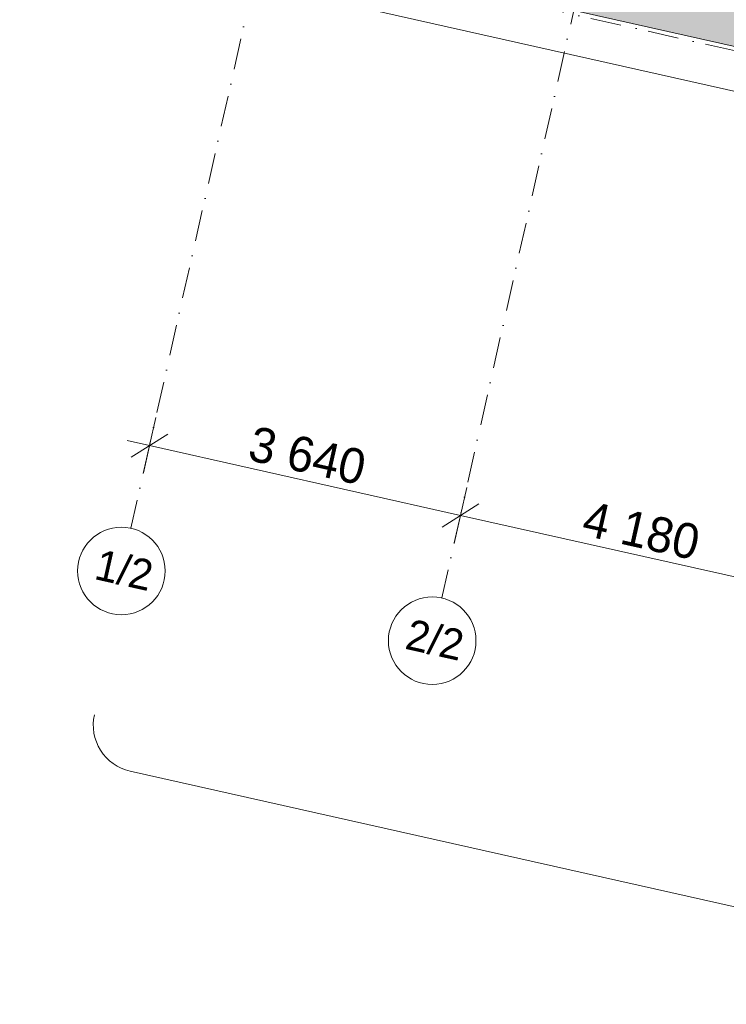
# Model space of a CAD drawing. Header units: millimetres. Extents: x -6990773 to -6682839, y 6117771 to 6220266.
# Tile 2 of 154: x -6961321 to -6953249, y 6124846 to 6136097. Entities that reach past the tile are written whole.
import ezdxf
from ezdxf.enums import TextEntityAlignment as Align

# ---------------------------------------------------------------- set-up
doc = ezdxf.new("R2010")
doc.units = ezdxf.units.MM
doc.header["$MEASUREMENT"] = 0
doc.linetypes.add('Штрихпунктирная', pattern=[670.277762, 352.777767, -176.388884, 0, -141.111112])
for name, color, linetype, lineweight in [('0_Ном._пера__120', 7, 'Continuous', 0), ('АР-Чертеж-Оси_Осевые размеры.АР_Ном._пера__1', 7, 'Continuous', 0), ('АР-Чертеж-Оси_Осевые размеры.АР_Ном._пера__120', 7, 'Continuous', 0), ('Кровля_Ном._пера__1', 7, 'Continuous', 0), ('Кровля_Ном._пера__101', 252, 'Continuous', 0), ('Кровля_Ном._пера__120', 7, 'Continuous', 0)]:
    doc.layers.add(name, color=color, linetype=linetype, lineweight=lineweight)
doc.layers.add('АР-Чертеж-Оси_Осевые размеры.АР', color=7, linetype='Continuous')
doc.layers.add('Кровля', color=7, linetype='Continuous')
doc.styles.add('РЎР“Р•РќР•Р\xa0Р\x98Р\xa0_РЎРўР\x98Р›Р¬_4', font='GOTHIC.TTF')
doc.dimstyles.new('СГЕНЕРИР_СТИЛЬ__2', dxfattribs={"dimtxt": 400, "dimasz": 332.5, "dimexe": 0.18, "dimexo": 0.0625, "dimgap": 0, "dimtad": 1, "dimdec": 0, "dimzin": 0, "dimdsep": 46, "dimtxsty": 'РЎР“Р•РќР•Р\xa0Р\x98Р\xa0_РЎРўР\x98Р›Р¬_4', "dimblk": 'ARROWHEAD_6', "dimblk1": 'ARROWHEAD_6', "dimblk2": 'ARROWHEAD_6', "dimcen": 0.09, "dimse1": 1, "dimse2": 1, "dimclrd": 7, "dimclre": 7, "dimclrt": 7, "dimazin": 0, "dimtfac": 1, "dimtdec": 4, "dimtmove": 0, "dimatfit": 3, "dimfxl": 1, "dimtolj": 1, "dimtzin": 0, "dimarcsym": 0})

# ---------------------------------------------------------------- blocks, each defined once
blk = doc.blocks.new('Стена_91_1', base_point=(-6937251, 6132223))
at = {"layer": 'Кровля_Ном._пера__1', "color": 7, "linetype": 'Continuous', "lineweight": 0, "flags": 128}
for points in [[(-6937251, 6132223), (-6958297, 6136950)], [(-6958407, 6136462), (-6937361, 6131735)], [(-6937361, 6131735), (-6937251, 6132223)]]:
    blk.add_lwpolyline(points, dxfattribs=at)
blk = doc.blocks.new('Стандартный Маркер Сетки[55]_1', base_point=(-6955049, 6152552))
at = {"layer": 'АР-Чертеж-Оси_Осевые размеры.АР_Ном._пера__120', "color": 7, "linetype": 'Штрихпунктирная', "lineweight": 0}
for p, q in [((-6955268, 6151576), (-6959831, 6131262)), ((-6959831, 6131262), (-6960050, 6130286))]:
    blk.add_line(p, q, dxfattribs=at)
at = {"layer": 'АР-Чертеж-Оси_Осевые размеры.АР_Ном._пера__120', "color": 7, "linetype": 'Continuous', "lineweight": 0}
blk.add_circle((-6960159, 6129798), 500, dxfattribs=at)
at = {"layer": 'АР-Чертеж-Оси_Осевые размеры.АР_Ном._пера__120', "color": 7, "linetype": 'Штрихпунктирная', "lineweight": 0}
blk.add_point((-6959831, 6131262), dxfattribs=at)
blk.add_point((-6959831, 6131262), dxfattribs=at)
at = {"layer": 'АР-Чертеж-Оси_Осевые размеры.АР_Ном._пера__120', "color": 7, "lineweight": 0, "style": 'РЎР“Р•РќР•Р\xa0Р\x98Р\xa0_РЎРўР\x98Р›Р¬_4'}
blk.add_attdef('AC_MarkerText_1', text='', height=350, rotation=347.3417, dxfattribs=at).set_placement((-6960089, 6129979), align=Align.TOP_CENTER)
blk = doc.blocks.new('Стандартный Маркер Сетки[60]_1', base_point=(-6951497, 6151754))
at = {"layer": 'АР-Чертеж-Оси_Осевые размеры.АР_Ном._пера__120', "color": 7, "linetype": 'Штрихпунктирная', "lineweight": 0}
for p, q in [((-6951717, 6150779), (-6956279, 6130464)), ((-6956279, 6130464), (-6956498, 6129489))]:
    blk.add_line(p, q, dxfattribs=at)
at = {"layer": 'АР-Чертеж-Оси_Осевые размеры.АР_Ном._пера__120', "color": 7, "linetype": 'Continuous', "lineweight": 0}
blk.add_circle((-6956608, 6129001), 500, dxfattribs=at)
at = {"layer": 'АР-Чертеж-Оси_Осевые размеры.АР_Ном._пера__120', "color": 7, "linetype": 'Штрихпунктирная', "lineweight": 0}
blk.add_point((-6956279, 6130464), dxfattribs=at)
blk.add_point((-6956279, 6130464), dxfattribs=at)
at = {"layer": 'АР-Чертеж-Оси_Осевые размеры.АР_Ном._пера__120', "color": 7, "lineweight": 0, "style": 'РЎР“Р•РќР•Р\xa0Р\x98Р\xa0_РЎРўР\x98Р›Р¬_4'}
blk.add_attdef('AC_MarkerText_1', text='', height=350, rotation=347.3417, dxfattribs=at).set_placement((-6956538, 6129182), align=Align.TOP_CENTER)
blk = doc.blocks.new('Стандартный Маркер Сетки[62]_1', base_point=(-6955049, 6152552))
at = {"layer": 'АР-Чертеж-Оси_Осевые размеры.АР_Ном._пера__120', "color": 7, "linetype": 'Штрихпунктирная', "lineweight": 0}
for p, q in [((-6955268, 6151576), (-6959831, 6131262)), ((-6959831, 6131262), (-6960050, 6130286))]:
    blk.add_line(p, q, dxfattribs=at)
at = {"layer": 'АР-Чертеж-Оси_Осевые размеры.АР_Ном._пера__120', "color": 7, "linetype": 'Continuous', "lineweight": 0}
blk.add_circle((-6960159, 6129798), 500, dxfattribs=at)
at = {"layer": 'АР-Чертеж-Оси_Осевые размеры.АР_Ном._пера__120', "color": 7, "linetype": 'Штрихпунктирная', "lineweight": 0}
blk.add_point((-6959831, 6131262), dxfattribs=at)
blk.add_point((-6959831, 6131262), dxfattribs=at)
at = {"layer": 'АР-Чертеж-Оси_Осевые размеры.АР_Ном._пера__120', "color": 7, "lineweight": 0, "style": 'РЎР“Р•РќР•Р\xa0Р\x98Р\xa0_РЎРўР\x98Р›Р¬_4'}
blk.add_attdef('AC_MarkerText_1', text='', height=350, rotation=347.3417, dxfattribs=at).set_placement((-6960089, 6129979), align=Align.TOP_CENTER)
blk = doc.blocks.new('Стандартный Маркер Сетки[63]_1', base_point=(-6955049, 6152552))
at = {"layer": 'АР-Чертеж-Оси_Осевые размеры.АР_Ном._пера__120', "color": 7, "linetype": 'Штрихпунктирная', "lineweight": 0}
for p, q in [((-6955268, 6151576), (-6959831, 6131262)), ((-6959831, 6131262), (-6960050, 6130286))]:
    blk.add_line(p, q, dxfattribs=at)
at = {"layer": 'АР-Чертеж-Оси_Осевые размеры.АР_Ном._пера__120', "color": 7, "linetype": 'Continuous', "lineweight": 0}
blk.add_circle((-6960159, 6129798), 500, dxfattribs=at)
at = {"layer": 'АР-Чертеж-Оси_Осевые размеры.АР_Ном._пера__120', "color": 7, "linetype": 'Штрихпунктирная', "lineweight": 0}
blk.add_point((-6959831, 6131262), dxfattribs=at)
blk.add_point((-6959831, 6131262), dxfattribs=at)
at = {"layer": 'АР-Чертеж-Оси_Осевые размеры.АР_Ном._пера__120', "color": 7, "lineweight": 0, "style": 'РЎР“Р•РќР•Р\xa0Р\x98Р\xa0_РЎРўР\x98Р›Р¬_4'}
blk.add_attdef('AC_MarkerText_1', text='', height=350, rotation=347.3417, dxfattribs=at).set_placement((-6960089, 6129979), align=Align.TOP_CENTER)
blk = doc.blocks.new('Стандартный Маркер Сетки[64]_1', base_point=(-6955049, 6152552))
at = {"layer": 'АР-Чертеж-Оси_Осевые размеры.АР_Ном._пера__120', "color": 7, "linetype": 'Штрихпунктирная', "lineweight": 0}
for p, q in [((-6955268, 6151576), (-6959831, 6131262)), ((-6959831, 6131262), (-6960050, 6130286))]:
    blk.add_line(p, q, dxfattribs=at)
at = {"layer": 'АР-Чертеж-Оси_Осевые размеры.АР_Ном._пера__120', "color": 7, "linetype": 'Continuous', "lineweight": 0}
blk.add_circle((-6960159, 6129798), 500, dxfattribs=at)
at = {"layer": 'АР-Чертеж-Оси_Осевые размеры.АР_Ном._пера__120', "color": 7, "linetype": 'Штрихпунктирная', "lineweight": 0}
blk.add_point((-6959831, 6131262), dxfattribs=at)
blk.add_point((-6959831, 6131262), dxfattribs=at)
at = {"layer": 'АР-Чертеж-Оси_Осевые размеры.АР_Ном._пера__120', "color": 7, "lineweight": 0, "style": 'РЎР“Р•РќР•Р\xa0Р\x98Р\xa0_РЎРўР\x98Р›Р¬_4'}
blk.add_attdef('AC_MarkerText_1', text='', height=350, rotation=347.3417, dxfattribs=at).set_placement((-6960089, 6129979), align=Align.TOP_CENTER)
blk = doc.blocks.new('Стандартный Маркер Сетки[67]_1', base_point=(-6955049, 6152552))
at = {"layer": 'АР-Чертеж-Оси_Осевые размеры.АР_Ном._пера__120', "color": 7, "linetype": 'Штрихпунктирная', "lineweight": 0}
for p, q in [((-6955268, 6151576), (-6959831, 6131262)), ((-6959831, 6131262), (-6960050, 6130286))]:
    blk.add_line(p, q, dxfattribs=at)
at = {"layer": 'АР-Чертеж-Оси_Осевые размеры.АР_Ном._пера__120', "color": 7, "linetype": 'Continuous', "lineweight": 0}
blk.add_circle((-6960159, 6129798), 500, dxfattribs=at)
at = {"layer": 'АР-Чертеж-Оси_Осевые размеры.АР_Ном._пера__120', "color": 7, "linetype": 'Штрихпунктирная', "lineweight": 0}
blk.add_point((-6959831, 6131262), dxfattribs=at)
blk.add_point((-6959831, 6131262), dxfattribs=at)
at = {"layer": 'АР-Чертеж-Оси_Осевые размеры.АР_Ном._пера__120', "color": 7, "lineweight": 0, "style": 'РЎР“Р•РќР•Р\xa0Р\x98Р\xa0_РЎРўР\x98Р›Р¬_4'}
blk.add_attdef('AC_MarkerText_1', text='', height=350, rotation=347.3417, dxfattribs=at).set_placement((-6960089, 6129979), align=Align.TOP_CENTER)
blk = doc.blocks.new('Стандартный Маркер Сетки[72]_1', base_point=(-6951497, 6151754))
at = {"layer": 'АР-Чертеж-Оси_Осевые размеры.АР_Ном._пера__120', "color": 7, "linetype": 'Штрихпунктирная', "lineweight": 0}
for p, q in [((-6951717, 6150779), (-6956279, 6130464)), ((-6956279, 6130464), (-6956498, 6129489))]:
    blk.add_line(p, q, dxfattribs=at)
at = {"layer": 'АР-Чертеж-Оси_Осевые размеры.АР_Ном._пера__120', "color": 7, "linetype": 'Continuous', "lineweight": 0}
blk.add_circle((-6956608, 6129001), 500, dxfattribs=at)
at = {"layer": 'АР-Чертеж-Оси_Осевые размеры.АР_Ном._пера__120', "color": 7, "linetype": 'Штрихпунктирная', "lineweight": 0}
blk.add_point((-6956279, 6130464), dxfattribs=at)
blk.add_point((-6956279, 6130464), dxfattribs=at)
at = {"layer": 'АР-Чертеж-Оси_Осевые размеры.АР_Ном._пера__120', "color": 7, "lineweight": 0, "style": 'РЎР“Р•РќР•Р\xa0Р\x98Р\xa0_РЎРўР\x98Р›Р¬_4'}
blk.add_attdef('AC_MarkerText_1', text='', height=350, rotation=347.3417, dxfattribs=at).set_placement((-6956538, 6129182), align=Align.TOP_CENTER)
blk = doc.blocks.new('Стандартный Маркер Сетки[74]_1', base_point=(-6955049, 6152552))
at = {"layer": 'АР-Чертеж-Оси_Осевые размеры.АР_Ном._пера__120', "color": 7, "linetype": 'Штрихпунктирная', "lineweight": 0}
for p, q in [((-6955268, 6151576), (-6959831, 6131262)), ((-6959831, 6131262), (-6960050, 6130286))]:
    blk.add_line(p, q, dxfattribs=at)
at = {"layer": 'АР-Чертеж-Оси_Осевые размеры.АР_Ном._пера__120', "color": 7, "linetype": 'Continuous', "lineweight": 0}
blk.add_circle((-6960159, 6129798), 500, dxfattribs=at)
at = {"layer": 'АР-Чертеж-Оси_Осевые размеры.АР_Ном._пера__120', "color": 7, "linetype": 'Штрихпунктирная', "lineweight": 0}
blk.add_point((-6959831, 6131262), dxfattribs=at)
blk.add_point((-6959831, 6131262), dxfattribs=at)
at = {"layer": 'АР-Чертеж-Оси_Осевые размеры.АР_Ном._пера__120', "color": 7, "lineweight": 0, "style": 'РЎР“Р•РќР•Р\xa0Р\x98Р\xa0_РЎРўР\x98Р›Р¬_4'}
blk.add_attdef('AC_MarkerText_1', text='', height=350, rotation=347.3417, dxfattribs=at).set_placement((-6960089, 6129979), align=Align.TOP_CENTER)
blk = doc.blocks.new('Стандартный Маркер Сетки[75]_1', base_point=(-6955049, 6152552))
at = {"layer": 'АР-Чертеж-Оси_Осевые размеры.АР_Ном._пера__120', "color": 7, "linetype": 'Штрихпунктирная', "lineweight": 0}
for p, q in [((-6955268, 6151576), (-6959831, 6131262)), ((-6959831, 6131262), (-6960050, 6130286))]:
    blk.add_line(p, q, dxfattribs=at)
at = {"layer": 'АР-Чертеж-Оси_Осевые размеры.АР_Ном._пера__120', "color": 7, "linetype": 'Continuous', "lineweight": 0}
blk.add_circle((-6960159, 6129798), 500, dxfattribs=at)
at = {"layer": 'АР-Чертеж-Оси_Осевые размеры.АР_Ном._пера__120', "color": 7, "linetype": 'Штрихпунктирная', "lineweight": 0}
blk.add_point((-6959831, 6131262), dxfattribs=at)
blk.add_point((-6959831, 6131262), dxfattribs=at)
at = {"layer": 'АР-Чертеж-Оси_Осевые размеры.АР_Ном._пера__120', "color": 7, "lineweight": 0, "style": 'РЎР“Р•РќР•Р\xa0Р\x98Р\xa0_РЎРўР\x98Р›Р¬_4'}
blk.add_attdef('AC_MarkerText_1', text='', height=350, rotation=347.3417, dxfattribs=at).set_placement((-6960089, 6129979), align=Align.TOP_CENTER)
blk = doc.blocks.new('Стандартный Маркер Сетки[76]_1', base_point=(-6955049, 6152552))
at = {"layer": 'АР-Чертеж-Оси_Осевые размеры.АР_Ном._пера__120', "color": 7, "linetype": 'Штрихпунктирная', "lineweight": 0}
for p, q in [((-6955268, 6151576), (-6959831, 6131262)), ((-6959831, 6131262), (-6960050, 6130286))]:
    blk.add_line(p, q, dxfattribs=at)
at = {"layer": 'АР-Чертеж-Оси_Осевые размеры.АР_Ном._пера__120', "color": 7, "linetype": 'Continuous', "lineweight": 0}
blk.add_circle((-6960159, 6129798), 500, dxfattribs=at)
at = {"layer": 'АР-Чертеж-Оси_Осевые размеры.АР_Ном._пера__120', "color": 7, "linetype": 'Штрихпунктирная', "lineweight": 0}
blk.add_point((-6959831, 6131262), dxfattribs=at)
blk.add_point((-6959831, 6131262), dxfattribs=at)
at = {"layer": 'АР-Чертеж-Оси_Осевые размеры.АР_Ном._пера__120', "color": 7, "lineweight": 0, "style": 'РЎР“Р•РќР•Р\xa0Р\x98Р\xa0_РЎРўР\x98Р›Р¬_4'}
blk.add_attdef('AC_MarkerText_1', text='', height=350, rotation=347.3417, dxfattribs=at).set_placement((-6960089, 6129979), align=Align.TOP_CENTER)
blk = doc.blocks.new('*D440', base_point=(-6338927, 6562678))
at = {"layer": 'АР-Чертеж-Оси_Осевые размеры.АР_Ном._пера__1', "color": 7, "linetype": 'Continuous', "lineweight": 0, "transparency": 16777216}
for p, q in [((-6956286, 6130433), (-6959838, 6131230)), ((-6956214, 6130753), (-6956358, 6130113)), ((-6956495, 6130300), (-6956077, 6130565)), ((-6952208, 6129517), (-6956286, 6130433)), ((-6952136, 6129837), (-6952280, 6129197)), ((-6952417, 6129384), (-6951999, 6129649)), ((-6948939, 6128783), (-6952208, 6129517))]:
    blk.add_line(p, q, dxfattribs=at)
at = {"layer": 'АР-Чертеж-Оси_Осевые размеры.АР_Ном._пера__1', "color": 7, "lineweight": 0, "transparency": 16777216, "insert": (-6954917, 6130207), "char_height": 400, "attachment_point": 7, "rotation": 347.3417, "style": 'РЎР“Р•РќР•Р\xa0Р\x98Р\xa0_РЎРўР\x98Р›Р¬_4'}
blk.add_mtext('\\A1;{\\pql;\\fCentury Gothic|b0|i0|c204|p0;\\W1.000000;4\xa0180}', dxfattribs=at)
blk = doc.blocks.new('ARROWHEAD_6')
at = {"color": 0, "linetype": 'Continuous', "lineweight": 0}
for p, q in [((-0.5, -0.5), (0.5, 0.5)), ((0, 0), (-1, 0))]:
    blk.add_line(p, q, dxfattribs=at)
blk = doc.blocks.new('*D441', base_point=(-6338927, 6562678))
at = {"layer": 'АР-Чертеж-Оси_Осевые размеры.АР_Ном._пера__1', "color": 7, "linetype": 'Continuous', "lineweight": 0, "transparency": 16777216}
for p, q in [((-6959766, 6131550), (-6959910, 6130910)), ((-6959629, 6131363), (-6960047, 6131098)), ((-6959838, 6131230), (-6960094, 6131288)), ((-6956286, 6130433), (-6959838, 6131230)), ((-6956495, 6130300), (-6956077, 6130565))]:
    blk.add_line(p, q, dxfattribs=at)
at = {"layer": 'АР-Чертеж-Оси_Осевые размеры.АР_Ном._пера__1', "color": 7, "lineweight": 0, "transparency": 16777216, "insert": (-6958732, 6131064), "char_height": 400, "attachment_point": 7, "rotation": 347.3417, "style": 'РЎР“Р•РќР•Р\xa0Р\x98Р\xa0_РЎРўР\x98Р›Р¬_4'}
blk.add_mtext('\\A1;{\\pql;\\fCentury Gothic|b0|i0|c204|p0;\\W1.000000;3\xa0640}', dxfattribs=at)
blk = doc.blocks.new('Стандартный Маркер Сетки[87]_1', base_point=(-6989785, 6143970))
at = {"layer": 'АР-Чертеж-Оси_Осевые размеры.АР_Ном._пера__120', "color": 7, "linetype": 'Штрихпунктирная', "lineweight": 0}
blk.add_line((-6988809, 6143751), (-6909868, 6126021), dxfattribs=at)
at = {"layer": 'АР-Чертеж-Оси_Осевые размеры.АР_Ном._пера__120', "color": 7, "lineweight": 0, "style": 'РЎР“Р•РќР•Р\xa0Р\x98Р\xa0_РЎРўР\x98Р›Р¬_4'}
for tag, p in [('AC_MarkerText_1_0', (-6990203, 6144261)), ('AC_MarkerText_1_1', (-6908334, 6125874))]:
    blk.add_attdef(tag, text='', height=350, rotation=347.3417, dxfattribs=at).set_placement(p, align=Align.TOP_CENTER)
blk = doc.blocks.new('Стандартный Маркер Сетки[92]_1', base_point=(-6989785, 6143970))
at = {"layer": 'АР-Чертеж-Оси_Осевые размеры.АР_Ном._пера__120', "color": 7, "linetype": 'Штрихпунктирная', "lineweight": 0}
blk.add_line((-6988809, 6143751), (-6909868, 6126021), dxfattribs=at)
at = {"layer": 'АР-Чертеж-Оси_Осевые размеры.АР_Ном._пера__120', "color": 7, "lineweight": 0, "style": 'РЎР“Р•РќР•Р\xa0Р\x98Р\xa0_РЎРўР\x98Р›Р¬_4'}
for tag, p in [('AC_MarkerText_1_0', (-6990203, 6144261)), ('AC_MarkerText_1_1', (-6908334, 6125874))]:
    blk.add_attdef(tag, text='', height=350, rotation=347.3417, dxfattribs=at).set_placement(p, align=Align.TOP_CENTER)
blk = doc.blocks.new('Стандартный Маркер Сетки[96]_1', base_point=(-6989785, 6143970))
at = {"layer": 'АР-Чертеж-Оси_Осевые размеры.АР_Ном._пера__120', "color": 7, "linetype": 'Штрихпунктирная', "lineweight": 0}
blk.add_line((-6988809, 6143751), (-6909868, 6126021), dxfattribs=at)
at = {"layer": 'АР-Чертеж-Оси_Осевые размеры.АР_Ном._пера__120', "color": 7, "lineweight": 0, "style": 'РЎР“Р•РќР•Р\xa0Р\x98Р\xa0_РЎРўР\x98Р›Р¬_4'}
for tag, p in [('AC_MarkerText_1_0', (-6990203, 6144261)), ('AC_MarkerText_1_1', (-6908334, 6125874))]:
    blk.add_attdef(tag, text='', height=350, rotation=347.3417, dxfattribs=at).set_placement(p, align=Align.TOP_CENTER)
blk = doc.blocks.new('Стандартный Маркер Сетки[102]_1', base_point=(-6989785, 6143970))
at = {"layer": 'АР-Чертеж-Оси_Осевые размеры.АР_Ном._пера__120', "color": 7, "linetype": 'Штрихпунктирная', "lineweight": 0}
blk.add_line((-6988809, 6143751), (-6909868, 6126021), dxfattribs=at)
at = {"layer": 'АР-Чертеж-Оси_Осевые размеры.АР_Ном._пера__120', "color": 7, "lineweight": 0, "style": 'РЎР“Р•РќР•Р\xa0Р\x98Р\xa0_РЎРўР\x98Р›Р¬_4'}
for tag, p in [('AC_MarkerText_1_0', (-6990203, 6144261)), ('AC_MarkerText_1_1', (-6908334, 6125874))]:
    blk.add_attdef(tag, text='', height=350, rotation=347.3417, dxfattribs=at).set_placement(p, align=Align.TOP_CENTER)

msp = doc.modelspace()

# ---------------------------------------------------------------- hatches: boundary and pattern name
at = {"layer": 'Кровля_Ном._пера__101', "linetype": 'Continuous', "lineweight": 0}
h = msp.add_hatch(dxfattribs=at)
h.set_pattern_fill('ПЕСОК_0001', color=252, style=0, pattern_type=2)
h.set_pattern_definition([(32.3417, (-6952891.77, 6138227.56), (-120.9696, 191.0468), [0, -150.75, 0, -226.125]), (97.3417, (-6952401.49, 6138117.45), (224.2711, 28.8958), [0, -110.55, 0, -190.95])])
h.paths.add_polyline_path([(-6958297.1, 6136949.8), (-6937251.1, 6132222.9), (-6934085.7, 6146316.9), (-6936671.4, 6146897.7), (-6936905.8, 6145853.7), (-6940350.5, 6146627.4), (-6940458, 6146149), (-6940744.7, 6144872.5), (-6941092.3, 6143324.6), (-6940828, 6143265.3), (-6941771.4, 6139064.9), (-6951075.3, 6141154.5), (-6949771.5, 6146959.5), (-6949249, 6146842.1), (-6948975, 6148061.9), (-6949384.7, 6148153.9), (-6949231.4, 6148836.7), (-6948890.5, 6150354.6), (-6952413.2, 6151145.8), (-6952233.6, 6151945.7), (-6954799.7, 6152522)])

# ---------------------------------------------------------------- linework, layer by layer
at = {"layer": '0_Ном._пера__120', "color": 7, "linetype": 'Continuous', "lineweight": 0}
msp.add_lwpolyline([(-6960466.9, 6128155.1, 0.4142136), (-6960059.8, 6127512.2), (-6949639.2, 6125171.8, -0.1418046), (-6949377.1, 6125027.7), (-6949195.4, 6124846.4)], format="xyb", dxfattribs=at)
at = {"layer": 'Кровля_Ном._пера__120', "color": 7, "linetype": 'Continuous', "lineweight": 0, "flags": 128}
msp.add_lwpolyline([(-6958297.1, 6136949.8), (-6937251.1, 6132222.9), (-6934085.7, 6146316.9), (-6936671.4, 6146897.7), (-6936905.8, 6145853.7), (-6940350.5, 6146627.4), (-6940458, 6146149), (-6940744.7, 6144872.5), (-6941092.3, 6143324.6), (-6940828, 6143265.3), (-6941771.4, 6139064.9), (-6951075.3, 6141154.5), (-6949771.5, 6146959.5), (-6949249, 6146842.1), (-6948975, 6148061.9), (-6949384.7, 6148153.9), (-6949231.4, 6148836.7), (-6948890.5, 6150354.6), (-6952413.2, 6151145.8), (-6952233.6, 6151945.7), (-6954799.7, 6152522)], close=True, dxfattribs=at)

# ---------------------------------------------------------------- block references
at = {"layer": 'АР-Чертеж-Оси_Осевые размеры.АР', "color": 8, "linetype": 'Continuous', "lineweight": 15}
for name, p, values in [('Стандартный Маркер Сетки[55]_1', (-6955049, 6152552), {'AC_MarkerText_1': '1/2'}), ('Стандартный Маркер Сетки[62]_1', (-6955049, 6152552), {'AC_MarkerText_1': '1/2'}), ('Стандартный Маркер Сетки[63]_1', (-6955049, 6152552), {'AC_MarkerText_1': '1/2'}), ('Стандартный Маркер Сетки[64]_1', (-6955049, 6152552), {'AC_MarkerText_1': '1/2'}), ('Стандартный Маркер Сетки[67]_1', (-6955049, 6152552), {'AC_MarkerText_1': '1/2'}), ('Стандартный Маркер Сетки[74]_1', (-6955049, 6152552), {'AC_MarkerText_1': '1/2'}), ('Стандартный Маркер Сетки[75]_1', (-6955049, 6152552), {'AC_MarkerText_1': '1/2'}), ('Стандартный Маркер Сетки[76]_1', (-6955049, 6152552), {'AC_MarkerText_1': '1/2'}), ('Стандартный Маркер Сетки[60]_1', (-6951497.5, 6151754.4), {'AC_MarkerText_1': '2/2'}), ('Стандартный Маркер Сетки[72]_1', (-6951497.5, 6151754.4), {'AC_MarkerText_1': '2/2'})]:
    msp.add_blockref(name, p, dxfattribs=at).add_auto_attribs(values)
for name in ['Стандартный Маркер Сетки[87]_1', 'Стандартный Маркер Сетки[92]_1', 'Стандартный Маркер Сетки[96]_1', 'Стандартный Маркер Сетки[102]_1']:
    msp.add_blockref(name, (-6989784.7, 6143970.3), dxfattribs=at)
at = {"layer": 'Кровля', "color": 7, "lineweight": 0}
msp.add_blockref('Стена_91_1', (-6937251.1, 6132223), dxfattribs=at)

# ---------------------------------------------------------------- dimensions: what is measured, and where the dimension line sits
at = {"layer": 'АР-Чертеж-Оси_Осевые размеры.АР', "color": 7, "linetype": 'Continuous', "lineweight": 0}
for base, p1, p2, picture, middle in [((-6959837.7, 6131230.3), (-6956279.1, 6130464.3), (-6959795.1, 6131420.1), '*D441', (-6958018.9, 6131108.8)), ((-6956286.2, 6130432.7), (-6952529.4, 6128084.7), (-6956279.1, 6130464.3), '*D440', (-6954203.9, 6130252))]:
    dim = msp.add_linear_dim(base=base, p1=p1, p2=p2, angle=167.34172, dimstyle='СГЕНЕРИР_СТИЛЬ__2', dxfattribs=at)
    dim.commit()
    dim.dimension.update_dxf_attribs({"geometry": picture, "text_midpoint": middle, "dimtype": 160, "text_rotation": 347.34172})

doc.saveas('drawing.dxf')
